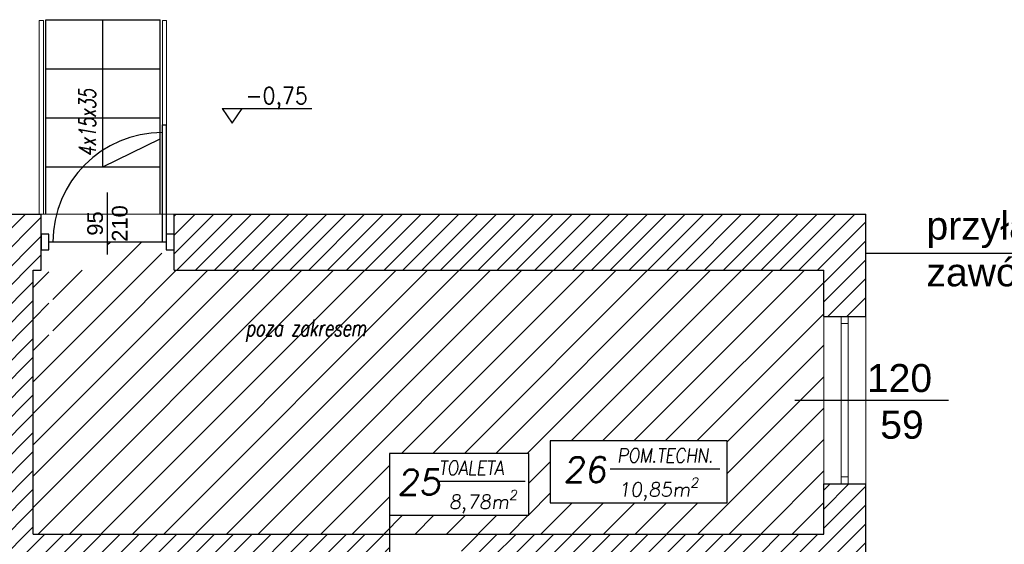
# Model space of a CAD drawing. Header units: millimetres. Extents: x -486876 to 553054, y -140324 to 834178.
# Tile 125 of 155: x 1721 to 8757, y 81129 to 84876. Entities that reach past the tile are written whole.
import ezdxf
from ezdxf.enums import TextEntityAlignment as Align

# ---------------------------------------------------------------- set-up
doc = ezdxf.new("R2010")
doc.units = ezdxf.units.MM
doc.linetypes.add('DASH2', pattern=[0.75, 0.5, -0.25])
for name, color, linetype, lineweight in [('_XREF', 252, 'DASH2', 13), ('XREF$0$0-ARKUSZ-OPIS', 8, 'Continuous', 18), ('XREF$0$AR-EL-PORĘCZE', 8, 'Continuous', 18), ('XREF$0$elewacje', 8, 'Continuous', 20), ('XREF$0$okna', 8, 'Continuous', 20), ('XREF$0$ściana nośna', 8, 'Continuous', 30)]:
    doc.layers.add(name, color=color, linetype=linetype, lineweight=lineweight)
for name, color, linetype in [('XREF$0$A-BUD-OP', 8, 'Continuous'), ('XREF$0$DRZWI', 8, 'Continuous'), ('XREF$0$OPIS', 8, 'Continuous'), ('XREF$0$OPISY', 8, 'Continuous'), ('XREF$0$WIDOK', 8, 'Continuous'), ('XREF$0$WYMIARY', 9, 'Continuous'), ('XREF$0$WYPEŁNIENIA', 8, 'Continuous')]:
    doc.layers.add(name, color=color, linetype=linetype)
doc.styles.add('XREF$0$APLUS', font='arial.ttf', dxfattribs={"width": 0.6})
doc.styles.add('XREF$0$KOTA', font='SIMPLEX', dxfattribs={"width": 0.9, "height": 25})
doc.styles.add('XREF$0$Simplex 0.7 Italic', font='simplex.shx', dxfattribs={"width": 0.7, "oblique": 10})
doc.styles.add('XREF$0$Standard', font='arial.ttf')
pattern_1 = [(45, (-52999.899, 13162.694), (-6.7351921, 6.7351921), [])]
pattern_2 = [(45, (-28088.064, -1137.435), (-11.22532, 11.22532), [])]

# ---------------------------------------------------------------- blocks, each defined once
blk = doc.blocks.new('*U594')
for p in [(0, -0.35), (0, 0.35)]:
    blk.add_line(p, (0, 0.375))
at = {"ltscale": 0.8}
blk.add_line((-0.0797, 0), (0.3181, 0), dxfattribs=at)
blk.add_lwpolyline([(0.05, 0.375), (0.05, 0.425), (-0.05, 0.425), (-0.05, 0.375)], close=True, dxfattribs=at)
blk.add_lwpolyline([(0, -0.375), (0, -0.35), (0.7497, -0.35), (0.7497, -0.375), (0.05, -0.375), (-0.05, -0.375), (-0.05, -0.425), (0.05, -0.425), (0.05, -0.375)])
blk.add_arc((0, -0.35), 0.7, 0, 90)
at = {"style": 'XREF$0$APLUS'}
blk.add_attdef('S', text='', height=0.1, dxfattribs=at).set_placement((0.1192, 0), align=Align.BOTTOM_CENTER)
blk.add_attdef('H', text='', height=0.1, dxfattribs=at).set_placement((0.1192, -0.0273), align=Align.TOP_CENTER)
blk = doc.blocks.new('XREF$0$KOTA_R3')
at = {"layer": 'XREF$0$A-BUD-OP'}
blk.add_line((-279.4, -2136.8), (-172.7, -2136.8), dxfattribs=at)
blk.add_lwpolyline([(-279.4, -2136.8), (-267.5, -2154.3), (-255.5, -2136.8)], dxfattribs=at)
at = {"layer": 'XREF$0$A-BUD-OP', "style": 'XREF$0$KOTA', "width": 0.9}
for p, height in [((-251.3, -2131.6), 20), ((-251.3, -2153.3), 14)]:
    blk.add_attdef('KOTA', p, '', height=height, dxfattribs=at)
blk = doc.blocks.new('XREF')
at = {"layer": 'XREF$0$WYPEŁNIENIA'}
h = blk.add_hatch(dxfattribs=at)
h.set_pattern_fill('ANSI31', color=256, scale=3)
h.set_pattern_definition(pattern_1)
h.paths.add_polyline_path([(2833.43, 11289.37), (2724.32, 11289.37), (2724.32, 11249.37), (2833.43, 11249.37)])
h.paths.add_polyline_path([(2867.14, 11289.37), (2833.43, 11289.37), (2833.43, 11249.37), (2867.14, 11249.37)])
h.paths.add_polyline_path([(2561.4, 11289.37), (2420.48, 11289.37), (2420.48, 11249.37), (2561.4, 11249.37)])
h.paths.add_polyline_path([(2257.56, 11289.37), (2121.56, 11289.37), (2121.56, 11163.24), (2161.56, 11163.24), (2161.56, 11249.37), (2257.56, 11249.37)])
h.paths.add_polyline_path([(2161.56, 11000.31), (2121.56, 11000.31), (2121.56, 10935.51), (2161.56, 10935.51)])
h.paths.add_polyline_path([(2161.56, 10935.51), (2121.56, 10935.51), (2121.56, 10867.6), (2161.56, 10867.6)])
h.paths.add_polyline_path([(3030.07, 11289.37), (3030.07, 11249.37), (3176.56, 11249.37), (3176.56, 11149.37), (2871.56, 11149.37), (2871.56, 10935.51), (2896.56, 10935.51), (2896.56, 11134.37), (3176.56, 11134.37), (3176.56, 10935.51), (3201.56, 10935.51), (3201.56, 11045.83), (3361.56, 11045.83), (3361.56, 10945.96), (3337.08, 10945.96), (3337.08, 10935.51), (3364.3, 10935.51), (3364.3, 10937.53), (3378.3, 10937.53), (3378.3, 10935.51), (3395.73, 10935.51), (3395.73, 10937.53), (3409.73, 10937.53), (3409.73, 10935.51), (3427.16, 10935.51), (3427.16, 10937.53), (3441.16, 10937.53), (3441.16, 10935.51), (3446.56, 10935.51), (3446.56, 10945.96), (3376.56, 10945.96), (3376.56, 11045.83), (3456.22, 11045.83), (3456.22, 11060.83), (3201.56, 11060.83), (3201.56, 11249.37), (3207.26, 11249.37), (3207.26, 11289.37), (3205.89, 11289.37)])
h.paths.add_polyline_path([(3179.52, 11177.85), (3198.59, 11177.85), (3198.59, 11191.35), (3179.52, 11191.35)], flags=24)
h.paths.add_polyline_path([(3151.69, 11132.98), (3151.69, 11150.77), (3138.19, 11150.77), (3138.19, 11132.98)], flags=25)
h.paths.add_polyline_path([(3276.39, 11044.44), (3276.39, 11062.23), (3262.89, 11062.23), (3262.89, 11044.44)], flags=25)
h = blk.add_hatch(dxfattribs=at)
h.set_pattern_fill('ANSI31', color=256, scale=3)
h.set_pattern_definition(pattern_1)
h.paths.add_polyline_path([(3567.22, 11289.37), (3507.62, 11289.37), (3507.62, 11249.37), (3567.22, 11249.37)])
h.paths.add_polyline_path([(3507.62, 11289.37), (3302.26, 11289.37), (3302.26, 11249.37), (3507.62, 11249.37)])
h.paths.add_polyline_path([(3796.56, 11289.37), (3567.22, 11289.37), (3567.22, 11249.37), (3766.56, 11249.37), (3766.56, 11216.34), (3796.56, 11216.34)])
h = blk.add_hatch(dxfattribs=at)
h.set_pattern_fill('ANSI31', color=256, scale=5)
h.set_pattern_definition(pattern_2)
h.paths.add_polyline_path([(3293.88, 11269.37), (3254.76, 11269.37), (3254.76, 11249.37), (3215.64, 11249.37), (3215.64, 11191.14, 0.414214)])
h = blk.add_hatch(dxfattribs=at)
h.set_pattern_fill('ANSI31', color=256, scale=5)
h.set_pattern_definition(pattern_2)
h.paths.add_polyline_path([(3507.62, 11249.37), (3302.26, 11249.37), (3291.28, 11249.37, -0.340372), (3215.64, 11191.14), (3215.64, 11185.59), (3212.85, 11185.59), (3212.85, 11249.37), (3207.26, 11249.37), (3201.56, 11249.37), (3201.56, 11060.83), (3456.22, 11060.83), (3456.22, 11074.33), (3456.22, 11118.49), (3507.62, 11118.49)])
h.paths.add_polyline_path([(3766.56, 11249.37), (3507.62, 11249.37), (3507.62, 11118.49), (3555.71, 11118.49), (3555.71, 11074.33), (3507.62, 11074.33), (3507.62, 11060.83), (3766.56, 11060.83), (3766.56, 11096.65), (3766.56, 11216.34)])
h.paths.add_polyline_path([(3571.08, 11127.38), (3697.5, 11127.38), (3697.5, 11083.21), (3571.08, 11083.21)], flags=16)
h.paths.add_polyline_path([(3507.62, 11074.33), (3456.22, 11074.33), (3456.22, 11060.83), (3507.62, 11060.83)], flags=17)
h.paths.add_polyline_path([(3575.22, 11093.38), (3613.36, 11093.38), (3617.14, 11120.3), (3579, 11120.3)], flags=8)
h.paths.add_polyline_path([(3615.95, 11109.61), (3693.87, 11109.61), (3695.97, 11124.56), (3618.05, 11124.56)], flags=8)
h.paths.add_polyline_path([(3615.46, 11086.76), (3678.55, 11086.76), (3681.36, 11106.78), (3618.27, 11106.78)], flags=8)
h = blk.add_hatch(dxfattribs=at)
h.set_pattern_fill('ANSI31', color=256, scale=3)
h.set_pattern_definition(pattern_1)
h.paths.add_polyline_path([(3536.35, 10935.51), (3530.35, 10935.51), (3530.35, 10801.78), (3536.35, 10801.78)])
h.paths.add_polyline_path([(3536.35, 11045.83), (3530.35, 11045.83), (3530.35, 10945.96), (3533.62, 10945.96), (3536.35, 10945.96)], flags=17)
h.paths.add_polyline_path([(3796.56, 11096.65), (3766.56, 11096.65), (3766.56, 11060.83), (3507.62, 11060.83), (3507.62, 11045.83), (3526.56, 11045.83), (3626.56, 11045.83), (3626.56, 10935.51), (3636.56, 10935.51), (3636.56, 11045.83), (3766.56, 11045.83), (3796.56, 11045.83)])
edge = h.paths.add_edge_path()
edge.add_arc((3779.04, 10935.86), 93.67, 192.13432, 192.88878, ccw=False)
edge.add_line((3687.46, 10916.17), (3684.53, 10916.17))
edge.add_line((3684.53, 10916.17), (3684.53, 10926.14))
edge.add_line((3684.53, 10926.14), (3636.56, 10926.14))
edge.add_line((3636.56, 10926.14), (3636.56, 10935.51))
edge.add_line((3636.56, 10935.51), (3626.56, 10935.51))
edge.add_line((3626.56, 10935.51), (3626.56, 10926.14))
edge.add_line((3626.56, 10926.14), (3626.56, 10916.14))
edge.add_line((3626.56, 10916.14), (3626.56, 10891.78))
edge.add_line((3626.56, 10891.78), (3687.73, 10891.78))
edge.add_line((3687.73, 10891.78), (3687.73, 10914.97))
h.paths.add_polyline_path([(3647.75, 10901.56), (3633.75, 10901.56), (3633.75, 10915.56), (3647.75, 10915.56)], flags=16)
h.paths.add_polyline_path([(3796.56, 10926.14), (3766.56, 10926.14), (3766.56, 10872.13), (3796.56, 10872.13)])
h.paths.add_polyline_path([(3796.56, 10818.23), (3766.56, 10818.23), (3766.56, 10801.78), (3747.83, 10801.78), (3747.83, 10786.78), (3766.56, 10786.78), (3766.56, 10776.78), (3796.56, 10776.78)])
h.paths.add_polyline_path([(3747.83, 10801.78), (3680.36, 10801.78), (3680.36, 10786.78), (3747.83, 10786.78)])
h.paths.add_polyline_path([(3406.41, 10801.78), (3376.56, 10801.78), (3376.56, 10889.68), (3446.15, 10889.68), (3446.56, 10916.14), (3446.56, 10926.14), (3446.56, 10935.51), (3441.16, 10935.51), (3441.16, 10923.53), (3427.16, 10923.53), (3427.16, 10935.51), (3409.73, 10935.51), (3409.73, 10923.53), (3395.73, 10923.53), (3395.73, 10935.51), (3378.3, 10935.51), (3378.3, 10923.53), (3364.3, 10923.53), (3364.3, 10935.51), (3337.08, 10935.51), (3337.08, 10926.14), (3301.56, 10926.14), (3301.56, 10920.14), (3301.56, 10916.14), (3337.08, 10916.14), (3337.08, 10889.68), (3361.56, 10889.68), (3361.56, 10801.78), (3189.06, 10801.78), (3176.56, 10801.78), (3176.56, 10766.78), (3201.56, 10766.78), (3201.56, 10786.78), (3406.41, 10786.78)])
h.paths.add_polyline_path([(3214.49, 10923.14), (3214.49, 10926.14), (3201.56, 10926.14), (3201.56, 10935.51), (3176.56, 10935.51), (3176.56, 10901.78), (3201.56, 10901.78), (3201.56, 10916.14), (3214.49, 10916.14)], flags=17)
h.paths.add_polyline_path([(3176.56, 10801.78), (3006.73, 10801.78), (3006.73, 10789.78), (3176.56, 10789.78)])
h.paths.add_polyline_path([(2906.73, 10801.78), (2815.34, 10801.78), (2815.34, 10789.78), (2894.64, 10789.78), (2904.95, 10789.78)])
h.paths.add_polyline_path([(2896.56, 10935.51), (2871.56, 10935.51), (2871.56, 10801.78), (2896.56, 10801.78)])
h.paths.add_polyline_path([(2892.75, 10828.64), (2910.53, 10828.64), (2910.53, 10842.14), (2892.75, 10842.14)])
at = {"layer": 'XREF$0$AR-EL-PORĘCZE', "lineweight": -2}
for p, q in [((3205.89, 11289.37), (3205.89, 11427.73)), ((3208.89, 11427.73), (3205.89, 11427.73)), ((3208.89, 11289.37), (3208.89, 11427.73)), ((3293.95, 11289.37), (3293.95, 11427.73)), ((3293.95, 11427.73), (3296.95, 11427.73)), ((3296.95, 11289.37), (3296.95, 11427.73))]:
    blk.add_line(p, q, dxfattribs=at)
at = {"layer": 'XREF$0$elewacje'}
blk.add_line((3207.26, 11289.37), (3302.26, 11289.37), dxfattribs=at)
at = {"layer": 'XREF$0$okna'}
for p, q in [((3766.56, 11096.65), (3766.56, 11216.34)), ((3796.56, 11096.65), (3796.56, 11216.34)), ((3779.06, 11101.65), (3779.06, 11211.34)), ((3784.06, 11101.65), (3784.06, 11211.34))]:
    blk.add_line(p, q, dxfattribs=at)
for points in [[(3784.06, 11211.34), (3779.06, 11211.34), (3779.06, 11216.34), (3784.06, 11216.34)], [(3784.06, 11096.65), (3779.06, 11096.65), (3779.06, 11101.65), (3784.06, 11101.65)]]:
    blk.add_lwpolyline(points, close=True, dxfattribs=at)
at = {"layer": 'XREF$0$OPIS'}
for p, q in [((3745.84, 11156.49), (3855.73, 11156.49)), ((3613.93, 11107.46), (3692.31, 11107.46)), ((3491.61, 11098.58), (3553.23, 11098.58)), ((3456.22, 11074.33), (3456.22, 10850.54))]:
    blk.add_line(p, q, dxfattribs=at)
for points in [[(3697.5, 11127.38), (3571.08, 11127.38), (3571.08, 11083.21), (3697.5, 11083.21)], [(3555.71, 11118.49), (3456.22, 11118.49), (3456.22, 11074.33), (3555.71, 11074.33)]]:
    blk.add_lwpolyline(points, close=True, dxfattribs=at)
at = {"layer": 'XREF$0$WIDOK'}
for p, q in [((3210.58, 11428.26), (3292.27, 11428.26)), ((3210.58, 11289.37), (3210.58, 11428.26)), ((3292.27, 11289.37), (3292.27, 11428.26)), ((3210.58, 11393.26), (3292.27, 11393.26)), ((3210.58, 11358.26), (3292.27, 11358.26)), ((3210.58, 11323.26), (3292.27, 11323.26))]:
    blk.add_line(p, q, dxfattribs=at)
at = {"layer": 'XREF$0$WYMIARY'}
for p, q in [((3251.42, 11323.26), (3251.42, 11428.26)), ((3251.42, 11323.26), (3292.27, 11343.26)), ((4043.59, 11261.16), (3796.56, 11261.16))]:
    blk.add_line(p, q, dxfattribs=at)
at = {"layer": 'XREF$0$ściana nośna'}
for p, q in [((3030.07, 11289.37), (3207.26, 11289.37)), ((3207.26, 11249.37), (3207.26, 11289.37)), ((3302.26, 11289.37), (3796.56, 11289.37)), ((3302.26, 11249.37), (3302.26, 11289.37)), ((3796.56, 11216.34), (3796.56, 11289.37)), ((3201.56, 11249.37), (3207.26, 11249.37)), ((3201.56, 11060.83), (3201.56, 11249.37)), ((3302.26, 11249.37), (3766.56, 11249.37)), ((3766.56, 11216.34), (3766.56, 11249.37)), ((3766.56, 11216.34), (3796.56, 11216.34)), ((3766.56, 11060.83), (3766.56, 11096.65)), ((3766.56, 11096.65), (3796.56, 11096.65)), ((3796.56, 11045.83), (3796.56, 11096.65)), ((3201.56, 11060.83), (3766.56, 11060.83))]:
    blk.add_line(p, q, dxfattribs=at)
at = {"layer": 'XREF$0$DRZWI', "xscale": 111.7647058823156, "yscale": 111.7647058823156, "zscale": 111.7647058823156, "rotation": 90}
blk.add_blockref('*U594', (3254.76, 11269.37), dxfattribs=at).add_auto_attribs({'S': '95', 'H': '210'})
at = {"layer": 'XREF$0$OPISY'}
ref = blk.add_blockref('XREF$0$KOTA_R3', (3504.23, 12646.96), dxfattribs=dict(at, xscale=0.6000000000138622, yscale=0.6000000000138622, zscale=0.6000000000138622))
ref.add_attrib('KOTA', '-0,75', (3353.45, 11367.99), dxfattribs={"layer": 'XREF$0$A-BUD-OP', "height": 12, "rotation": 0.00032, "style": 'XREF$0$KOTA', "width": 0.9})
at = {"style": 'XREF$0$APLUS'}
blk.add_attdef('70', text='', height=12.94, rotation=90, dxfattribs=at).set_placement((5846.74, 4087.03), align=Align.BOTTOM_CENTER)
blk.add_attdef('165', text='', height=12.94, rotation=90, dxfattribs=at).set_placement((5850.28, 4086.91), align=Align.TOP_CENTER)
at = {"layer": 'XREF$0$0-ARKUSZ-OPIS', "style": 'XREF$0$Simplex 0.7 Italic', "oblique": 10, "width": 0.7}
blk.add_text('4x15x35', height=12, rotation=90, dxfattribs=at).set_placement((3246.32, 11330.35))
blk.add_text('poza zakresem', height=12, dxfattribs=at).set_placement((3353.36, 11202.12))
at = {"layer": 'XREF$0$DRZWI', "style": 'XREF$0$APLUS'}
for tag, height, p in [('90', 10.59, (3968.05, 17970.78)), ('90', 10.59, (4273.69, 17907.63)), ('90', 10.59, (4647.11, 17907.63)), ('90', 10.59, (4995.74, 17907.63)), ('90', 10.59, (5345.01, 17907.63)), ('90', 8.24, (3625.86, 17450.53)), ('90', 8.24, (4282.58, 17436.64)), ('90', 8.24, (4577.82, 17436.64)), ('90', 8.24, (5003.12, 17436.64)), ('90', 8.24, (5300.95, 17436.64)), ('90', 8.24, (5625.63, 17350.96)), ('110', 12.94, (3772.73, 10725.01)), ('100', 12.94, (3763.85, 10003.38)), ('90', 10.59, (3383.41, 9921.97)), ('83', 10.59, (4118.73, 4184.03))]:
    blk.add_attdef(tag, text='', height=height, dxfattribs=at).set_placement(p, align=Align.BOTTOM_CENTER)
for tag, height, p in [('200', 10.59, (3967.95, 17967.89)), ('200', 10.59, (4273.59, 17904.74)), ('200', 10.59, (4647.01, 17904.74)), ('200', 10.59, (4995.64, 17904.74)), ('200', 10.59, (5344.91, 17904.74)), ('200', 8.24, (3625.86, 17448.28)), ('200', 8.24, (4282.58, 17434.39)), ('200', 8.24, (4577.82, 17434.39)), ('200', 8.24, (5003.12, 17434.39)), ('200', 8.24, (5300.95, 17434.39)), ('200', 8.24, (5625.63, 17348.71)), ('210', 12.94, (3772.6, 10721.48)), ('200', 12.94, (3763.85, 9999.84)), ('200', 10.59, (3383.31, 9919.08)), ('178', 10.59, (4118.62, 4181.14))]:
    blk.add_attdef(tag, text='', height=height, dxfattribs=at).set_placement(p, align=Align.TOP_CENTER)
for tag, height, p in [('96', 10.59, (4202.03, 17787.41)), ('100', 10.59, (5719.75, 17787.41)), ('100', 12.94, (4040.53, 17776.32)), ('100', 12.94, (4599.33, 17776.96)), ('100', 12.94, (4947.96, 17776.96)), ('100', 12.94, (5297.45, 17776.96)), ('100', 12.94, (3575.63, 17557.16)), ('100', 12.94, (3932.34, 17557.16)), ('100', 12.94, (4215.59, 17557.16)), ('100', 12.94, (4630.17, 17557.16)), ('100', 12.94, (4954.89, 17557.16)), ('100', 12.94, (5353.3, 17557.16)), ('100', 12.94, (5612.36, 17557.16)), ('90', 11.76, (4712.89, 10187.26)), ('90', 11.76, (4933.75, 10129.07)), ('90', 11.76, (5359.81, 10117.21)), ('120', 13.53, (3472.06, 9987.9)), ('90', 11.76, (4206.17, 4035.84))]:
    blk.add_attdef(tag, text='', height=height, rotation=90, dxfattribs=at).set_placement(p, align=Align.BOTTOM_CENTER)
for tag, height, p in [('205', 10.59, (4204.92, 17787.31)), ('210', 10.59, (5722.65, 17787.31)), ('210', 12.94, (4044.07, 17776.19)), ('210', 12.94, (4602.86, 17776.83)), ('210', 12.94, (4951.5, 17776.83)), ('210', 12.94, (5300.98, 17776.83)), ('210', 12.94, (3579.16, 17557.04)), ('210', 12.94, (3935.88, 17557.04)), ('210', 12.94, (4219.13, 17557.04)), ('210', 12.94, (4633.7, 17557.04)), ('210', 12.94, (4958.43, 17557.04)), ('210', 12.94, (5356.84, 17557.04)), ('210', 12.94, (5615.9, 17557.04)), ('200', 11.76, (4716.1, 10187.15)), ('200', 11.76, (4936.97, 10128.95)), ('200', 11.76, (5363.02, 10117.1)), ('210', 13.53, (3475.75, 9987.9)), ('170', 11.76, (4209.38, 4035.73))]:
    blk.add_attdef(tag, text='', height=height, rotation=90, dxfattribs=at).set_placement(p, align=Align.TOP_CENTER)
at = {"layer": 'XREF$0$OPIS', "attachment_point": 1, "style": 'XREF$0$Standard'}
for s, width, gutter_width, insert, char_height in [('przyłącze gazu\\Pzawór główny, licznik gazu', 442.9285, 12.5, (3839.93, 11291.18), 20), ('\\pxqc;120\\P\\pqr;59', 34.6776, 12.5, (3803.3, 11182.31), 20), ('\\A1;{\\Fromans|c238;\\Q8;\\W0.9;\\T0.95;POM.TECHN.}', 99.6382, 1, (3618.8, 11122.09), 10), ('\\A1;{\\Fromans|c238;\\Q8;\\W0.9;\\T0.95;TOALETA}', 79.0239, 1, (3491.28, 11113.2), 10), ('\\A1;{\\Fromans|c238;\\Q8;26}', 79.0239, 1, (3580.34, 11115.84), 18), ('\\A1;{\\Fromans|c238;\\Q8;25}', 79.0239, 1, (3461.84, 11106.96), 18), ('\\A1;{\\Fromans|c238;\\Q8;10,85m\\H0.7x;\\S2^ ;}', 79.0239, 1, (3619.71, 11101.14), 10), ('\\A1;{\\Fromans|c238;\\Q8;8,78m\\H0.7x;\\S2^ ;}', 79.0239, 1, (3498.71, 11092.26), 10)]:
    blk.add_mtext_dynamic_manual_height_columns(s, width=width, gutter_width=gutter_width, heights=[0], dxfattribs=dict(at, insert=insert, char_height=char_height))

msp = doc.modelspace()

# ---------------------------------------------------------------- block references
at = {"layer": '_XREF', "xscale": 10, "yscale": 10, "zscale": 10}
msp.add_blockref('XREF', (-30198.46986, -29406.42919), dxfattribs=at)

doc.saveas('drawing.dxf')
